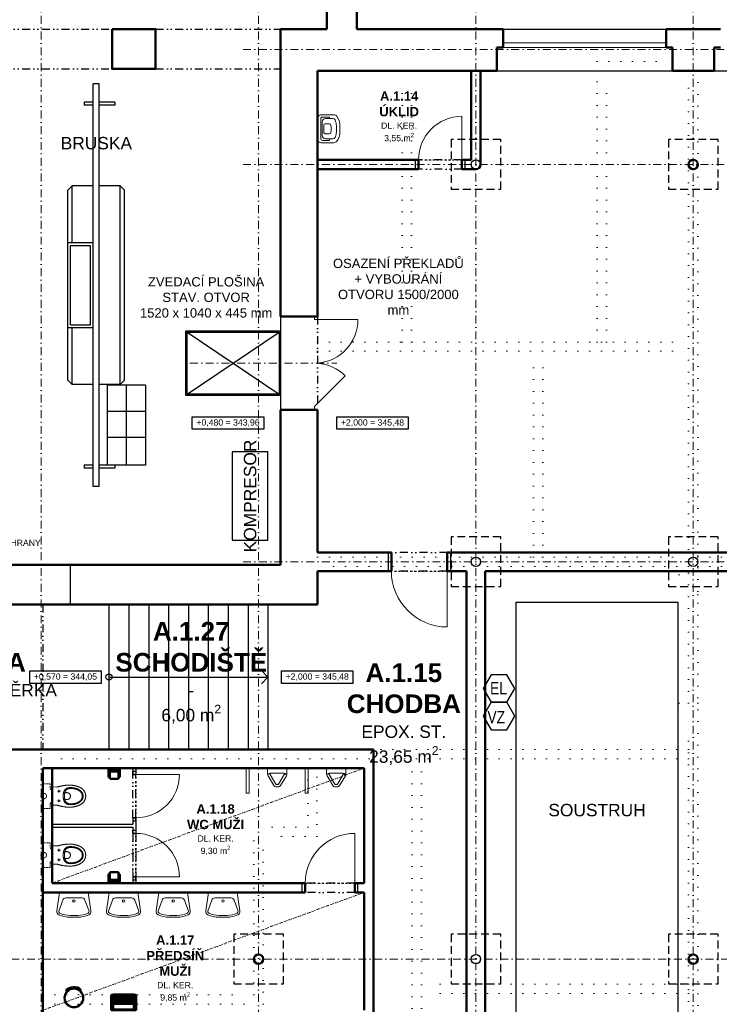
# Model space of a CAD drawing. Header units: millimetres. Extents: x 887082 to 1346431, y -219716 to -98064.
# Tile 10 of 37: x 918467 to 929734, y -138954 to -123094. Entities that reach past the tile are written whole.
import ezdxf
from ezdxf.enums import TextEntityAlignment as Align

# ---------------------------------------------------------------- set-up
doc = ezdxf.new("R2010")
doc.units = ezdxf.units.MM
doc.header["$LTSCALE"] = 10
for name, pattern in [('DASHDOT', [25.4, 12.7, -6.35, 0, -6.35]), ('DASHED', [19.05, 12.7, -6.35]), ('DIVIDE', [31.75, 12.7, -6.35, 0, -6.35, 0, -6.35]), ('DIVIDE2', [15.875, 6.35, -3.175, 0, -3.175, 0, -3.175]), ('DOT', [6.35, 0, -6.35])]:
    doc.linetypes.add(name, pattern=pattern)
for name, color, linetype in [('1-CARPENTERIA', 2, 'Continuous'), ('CKSCHODY_PODROVINOU', 7, 'Continuous'), ('CKSCHODY_VYSTUP', 1, 'Continuous'), ('CKSTENY_NADROVINOU', 7, 'DIVIDE'), ('CKSTENY_PODROVINOU', 7, 'Continuous'), ('CKSTENY_SKRYTE', 7, 'DASHED'), ('TP_SSGC_stroje', 84, 'Continuous')]:
    doc.layers.add(name, color=color, linetype=linetype)
for name, color, linetype, lineweight in [('CKBB0_12', 84, 'Continuous', 9), ('CKDVERE_', 7, 'Continuous', 15), ('CKDVERE_NADROVINOU', 1, 'DIVIDE', 18), ('CKDVERE_ZARUBNE_LISOVANE', 7, 'Continuous', 25), ('CKOKNA', 1, 'Continuous', 9), ('CKSTENY_OSY', 1, 'DASHDOT', 15), ('CKSTENY_REZ', 6, 'Continuous', 50), ('CKTEXTY_MALE', 3, 'Continuous', 25), ('CKTEXTY_STREDNI', 6, 'Continuous', 50), ('pripojka ELEKTRO', 1, 'Continuous', 25), ('pripojka STL. VZDUCH', 30, 'Continuous', 25), ('Standard', 7, 'Continuous', 25), ('TP_bourané_kce', 7, 'DOT', 15), ('TP_podhledy', 1, 'DIVIDE2', 15)]:
    doc.layers.add(name, color=color, linetype=linetype, lineweight=lineweight)
doc.layers.add('CKDVERE_DORAZ', color=7, linetype='DOT', lineweight=25, plot=False)
doc.layers.add('TP_skryté_1', color=21, linetype='Continuous', lineweight=50, plot=False)
doc.layers.add('I-WALL', color=7, linetype='Continuous', lineweight=18, true_color=0x7f7f7f)
doc.styles.get("Standard").update_dxf_attribs({"font": 'SIMPLEX.SHX', "width": 0.8})
doc.styles.add('TOP_ARIAL_CE', font='arial.ttf', dxfattribs={"height": 100})

# ---------------------------------------------------------------- blocks, each defined once
blk = doc.blocks.new('SANITEC - Závěsné klozety')
at = {"color": 0, "linetype": 'ByBlock', "lineweight": -2}
for points in [[(-142, 0), (-146, 0), (-148, -2), (-148, -5), (-147, -77), (-147, -79), (-147, -80), (-148, -82), (-148, -84), (-148, -87), (-149, -89), (-149, -92), (-150, -94), (-151, -97), (-151, -100), (-152, -103), (-153, -107), (-154, -110), (-155, -114), (-156, -118), (-157, -122), (-158, -126), (-159, -130), (-160, -134), (-161, -139), (-162, -144), (-163, -148), (-164, -153), (-165, -158), (-166, -164), (-167, -169), (-168, -174), (-169, -180), (-170, -186), (-171, -192), (-172, -198), (-173, -204), (-173, -210), (-174, -216), (-175, -223), (-175, -229), (-176, -236), (-176, -243), (-177, -249), (-177, -256), (-177, -264), (-177, -271), (-178, -278), (-177, -282), (-177, -286), (-177, -290), (-177, -295), (-177, -299), (-177, -303), (-177, -307), (-176, -311), (-176, -316), (-176, -320), (-175, -324), (-175, -329), (-174, -333), (-174, -337), (-173, -341), (-172, -346), (-172, -350), (-171, -354), (-170, -359), (-169, -363), (-168, -367), (-168, -372), (-167, -376), (-166, -380), (-165, -384), (-163, -388), (-162, -393), (-161, -397), (-160, -401), (-158, -405), (-157, -409), (-156, -413), (-154, -417), (-153, -421), (-151, -425), (-149, -429), (-148, -433), (-146, -437), (-144, -441), (-142, -445), (-141, -448), (-139, -452), (-137, -456), (-134, -459), (-132, -463), (-130, -466), (-128, -470), (-126, -473), (-123, -476), (-121, -479), (-118, -483), (-116, -486), (-113, -489), (-111, -492), (-108, -495), (-105, -498), (-102, -500), (-99, -503), (-96, -506), (-93, -508), (-90, -511), (-87, -513), (-84, -515), (-80, -517), (-77, -519), (-74, -521), (-70, -523), (-67, -525), (-63, -527), (-59, -529), (-55, -530), (-52, -532), (-48, -533), (-44, -534), (-40, -535), (-36, -536), (-31, -537), (-27, -538), (-23, -538), (-18, -539), (-14, -539), (-9, -540), (-5, -540), (0, -540), (5, -540), (9, -540), (14, -539), (18, -539), (23, -538), (27, -538), (31, -537), (36, -536), (40, -535), (44, -534), (48, -533), (52, -532), (55, -530), (59, -529), (63, -527), (67, -525), (70, -523), (74, -521), (77, -519), (80, -517), (84, -515), (87, -513), (90, -511), (93, -508), (96, -506), (99, -503), (102, -500), (105, -498), (108, -495), (111, -492), (113, -489), (116, -486), (118, -483), (121, -479), (123, -476), (126, -473), (128, -470), (130, -466), (132, -463), (134, -459), (137, -456), (139, -452), (141, -448), (142, -445), (144, -441), (146, -437), (148, -433), (149, -429), (151, -425), (153, -421), (154, -417), (156, -413), (157, -409), (158, -405), (160, -401), (161, -397), (162, -393), (163, -388), (165, -384), (166, -380), (167, -376), (168, -372), (168, -367), (169, -363), (170, -359), (171, -354), (172, -350), (172, -346), (173, -341), (174, -337), (174, -333), (175, -329), (175, -324), (176, -320), (176, -316), (176, -311), (177, -307), (177, -303), (177, -299), (177, -295), (177, -290), (177, -286), (177, -282), (178, -278), (178, -278), (177, -271), (177, -264), (177, -256), (177, -249), (176, -243), (176, -236), (175, -229), (175, -223), (174, -216), (173, -210), (173, -204), (172, -198), (171, -192), (170, -186), (169, -180), (168, -174), (167, -169), (166, -164), (165, -158), (164, -153), (163, -148), (162, -144), (161, -139), (160, -134), (159, -130), (158, -126), (157, -122), (156, -118), (155, -114), (154, -110), (153, -107), (152, -103), (151, -100), (151, -97), (150, -94), (149, -92), (149, -89), (148, -87), (148, -84), (148, -82), (147, -80), (147, -79), (147, -77), (148, -5), (148, -2), (146, 0), (142, 0), (0, 0)], [(-70, -106), (-70, -106), (-70, -106), (-71, -106), (-71, -106), (-71, -106), (-71, -105), (-71, -105), (-71, -105), (-71, -105), (-71, -105), (-71, -105), (-71, -105), (-71, -105), (-71, -104), (-72, -104), (-72, -104), (-72, -104), (-72, -104), (-72, -104), (-72, -104), (-72, -104), (-72, -104), (-72, -103), (-73, -103), (-73, -103), (-73, -103), (-73, -103), (-73, -103), (-73, -103), (-73, -103), (-73, -103), (-74, -103), (-74, -103), (-74, -103), (-74, -103), (-74, -102), (-74, -102), (-74, -102), (-75, -102), (-75, -102), (-75, -102), (-75, -102), (-75, -102), (-75, -102), (-75, -102), (-76, -102), (-76, -102), (-76, -102), (-76, -102), (-76, -102), (-76, -102), (-77, -102), (-77, -102), (-77, -102), (-77, -102), (-77, -102), (-77, -102), (-78, -102), (-78, -102), (-78, -102), (-78, -102), (-78, -102), (-78, -102), (-78, -102), (-79, -102), (-79, -102), (-79, -102), (-79, -102), (-79, -102), (-79, -102), (-79, -102), (-80, -102), (-80, -102), (-80, -102), (-80, -102), (-80, -102), (-80, -102), (-81, -102), (-81, -102), (-81, -102), (-81, -103), (-81, -103), (-81, -103), (-81, -103), (-81, -103), (-82, -103), (-82, -103), (-82, -103), (-82, -103), (-82, -103), (-82, -103), (-82, -103), (-83, -103), (-83, -104), (-83, -104), (-83, -104), (-83, -104), (-83, -104), (-83, -104), (-83, -104), (-83, -104), (-84, -104), (-84, -105), (-84, -105), (-84, -105), (-84, -105), (-84, -105), (-84, -105), (-84, -105), (-84, -105), (-84, -106), (-84, -106), (-85, -106), (-85, -106), (-85, -106), (-85, -106), (-85, -106), (-85, -107), (-85, -107), (-85, -107), (-85, -107), (-85, -107), (-85, -107), (-85, -107), (-85, -108), (-85, -108), (-85, -108), (-85, -108), (-85, -108), (-85, -108), (-85, -108), (-85, -109), (-85, -109), (-85, -109), (-86, -109), (-86, -109), (-86, -109), (-86, -110), (-86, -110), (-86, -110), (-86, -110), (-86, -110), (-86, -110), (-85, -110), (-85, -111), (-85, -111), (-85, -111), (-85, -111), (-85, -111), (-85, -111), (-85, -112), (-85, -112), (-85, -112), (-85, -112), (-85, -112), (-85, -112), (-85, -112), (-85, -113), (-85, -113), (-85, -113), (-85, -113), (-85, -113), (-85, -113), (-85, -113), (-85, -114), (-84, -114), (-84, -114), (-84, -114), (-84, -114), (-84, -114), (-84, -114), (-84, -114), (-84, -115), (-84, -115), (-84, -115), (-84, -115), (-83, -115), (-83, -115), (-83, -115), (-83, -115), (-83, -116), (-83, -116), (-83, -116), (-83, -116), (-83, -116), (-82, -116), (-82, -116), (-82, -116), (-82, -116), (-82, -116), (-82, -116), (-82, -117), (-82, -117), (-81, -117), (-81, -117), (-81, -117), (-81, -117), (-81, -117), (-81, -117), (-81, -117), (-80, -117), (-80, -117), (-80, -117), (-80, -117), (-80, -117), (-80, -117), (-80, -117), (-79, -117), (-79, -118), (-79, -118), (-79, -118), (-79, -118), (-79, -118), (-78, -118), (-78, -118), (-78, -118), (-78, -118), (-78, -118), (-78, -118), (-78, -118), (-77, -118), (-77, -118), (-77, -118), (-77, -118), (-77, -118), (-77, -118), (-76, -118), (-76, -118), (-76, -118), (-76, -118), (-76, -118), (-76, -117), (-76, -117), (-75, -117), (-75, -117), (-75, -117), (-75, -117), (-75, -117), (-75, -117), (-74, -117), (-74, -117), (-74, -117), (-74, -117), (-74, -117), (-74, -117), (-74, -117), (-74, -117), (-73, -117), (-73, -116), (-73, -116), (-73, -116), (-73, -116), (-73, -116), (-73, -116), (-72, -116), (-72, -116), (-72, -116), (-72, -116), (-72, -116), (-72, -115), (-72, -115), (-72, -115), (-72, -115), (-71, -115), (-71, -115), (-71, -115), (-71, -115), (-71, -114), (-71, -114), (-71, -114), (-71, -114), (-71, -114), (-71, -114), (-71, -114), (-71, -114), (-70, -113), (-70, -113), (-70, -113), (-70, -113), (-70, -113), (-70, -113), (-70, -113), (-70, -112), (-70, -112), (-70, -112), (-70, -112), (-70, -112), (-70, -112), (-70, -112), (-70, -111), (-70, -111), (-70, -111), (-70, -111), (-70, -111), (-70, -111), (-70, -111), (-70, -110), (-70, -110), (-70, -110), (-70, -110), (-70, -110), (-70, -110), (-70, -110), (-70, -109), (-70, -109), (-70, -109), (-70, -109), (-70, -109), (-70, -109), (-70, -108), (-70, -108), (-70, -108), (-70, -108), (-70, -108), (-70, -108), (-70, -108), (-70, -107), (-70, -107), (-70, -107), (-70, -107), (-70, -107), (-70, -107), (-70, -107), (-70, -106)], [(76, -118), (76, -118), (76, -118), (76, -118), (76, -118), (77, -118), (77, -118), (77, -118), (77, -118), (77, -118), (77, -118), (77, -118), (78, -118), (78, -118), (78, -118), (78, -118), (78, -118), (78, -118), (79, -118), (79, -118), (79, -118), (79, -118), (79, -118), (79, -117), (79, -117), (80, -117), (80, -117), (80, -117), (80, -117), (80, -117), (80, -117), (81, -117), (81, -117), (81, -117), (81, -117), (81, -117), (81, -117), (81, -117), (81, -117), (82, -117), (82, -116), (82, -116), (82, -116), (82, -116), (82, -116), (82, -116), (83, -116), (83, -116), (83, -116), (83, -116), (83, -116), (83, -115), (83, -115), (83, -115), (83, -115), (84, -115), (84, -115), (84, -115), (84, -115), (84, -114), (84, -114), (84, -114), (84, -114), (84, -114), (84, -114), (84, -114), (84, -114), (85, -113), (85, -113), (85, -113), (85, -113), (85, -113), (85, -113), (85, -113), (85, -112), (85, -112), (85, -112), (85, -112), (85, -112), (85, -112), (85, -112), (85, -111), (85, -111), (85, -111), (85, -111), (85, -111), (85, -111), (85, -111), (85, -110), (85, -110), (85, -110), (85, -110), (85, -110), (85, -110), (85, -110), (85, -109), (85, -109), (85, -109), (85, -109), (85, -109), (85, -109), (85, -108), (85, -108), (85, -108), (85, -108), (85, -108), (85, -108), (85, -108), (85, -107), (85, -107), (85, -107), (85, -107), (85, -107), (85, -107), (85, -107), (85, -106), (85, -106), (85, -106), (85, -106), (84, -106), (84, -106), (84, -106), (84, -105), (84, -105), (84, -105), (84, -105), (84, -105), (84, -105), (84, -105), (84, -105), (84, -104), (83, -104), (83, -104), (83, -104), (83, -104), (83, -104), (83, -104), (83, -104), (83, -104), (83, -103), (82, -103), (82, -103), (82, -103), (82, -103), (82, -103), (82, -103), (82, -103), (82, -103), (81, -103), (81, -103), (81, -103), (81, -103), (81, -102), (81, -102), (81, -102), (80, -102), (80, -102), (80, -102), (80, -102), (80, -102), (80, -102), (80, -102), (79, -102), (79, -102), (79, -102), (79, -102), (79, -102), (79, -102), (78, -102), (78, -102), (78, -102), (78, -102), (78, -102), (78, -102), (78, -102), (77, -102), (77, -102), (77, -102), (77, -102), (77, -102), (77, -102), (76, -102), (76, -102), (76, -102), (76, -102), (76, -102), (76, -102), (76, -102), (75, -102), (75, -102), (75, -102), (75, -102), (75, -102), (75, -102), (74, -102), (74, -102), (74, -102), (74, -103), (74, -103), (74, -103), (74, -103), (74, -103), (73, -103), (73, -103), (73, -103), (73, -103), (73, -103), (73, -103), (73, -103), (72, -103), (72, -104), (72, -104), (72, -104), (72, -104), (72, -104), (72, -104), (72, -104), (72, -104), (71, -104), (71, -105), (71, -105), (71, -105), (71, -105), (71, -105), (71, -105), (71, -105), (71, -105), (71, -106), (71, -106), (70, -106), (70, -106), (70, -106), (70, -106), (70, -106), (70, -107), (70, -107), (70, -107), (70, -107), (70, -107), (70, -107), (70, -107), (70, -108), (70, -108), (70, -108), (70, -108), (70, -108), (70, -108), (70, -108), (70, -109), (70, -109), (70, -109), (70, -109), (70, -109), (70, -109), (70, -110), (70, -110), (70, -110), (70, -110), (70, -110), (70, -110), (70, -110), (70, -111), (70, -111), (70, -111), (70, -111), (70, -111), (70, -111), (70, -112), (70, -112), (70, -112), (70, -112), (70, -112), (70, -112), (70, -112), (70, -113), (70, -113), (70, -113), (70, -113), (70, -113), (70, -113), (70, -113), (70, -114), (71, -114), (71, -114), (71, -114), (71, -114), (71, -114), (71, -114), (71, -114), (71, -115), (71, -115), (71, -115), (71, -115), (72, -115), (72, -115), (72, -115), (72, -115), (72, -116), (72, -116), (72, -116), (72, -116), (72, -116), (73, -116), (73, -116), (73, -116), (73, -116), (73, -116), (73, -116), (73, -117), (73, -117), (74, -117), (74, -117), (74, -117), (74, -117), (74, -117), (74, -117), (74, -117), (75, -117), (75, -117), (75, -117), (75, -117), (75, -117), (75, -117), (75, -117), (76, -117)], [(-95, -447), (-92, -450), (-90, -454), (-87, -457), (-84, -460), (-82, -463), (-79, -466), (-76, -469), (-73, -471), (-70, -474), (-66, -476), (-63, -479), (-60, -481), (-56, -483), (-53, -485), (-49, -487), (-46, -489), (-42, -490), (-38, -492), (-34, -493), (-30, -494), (-26, -495), (-22, -496), (-18, -497), (-13, -497), (-9, -498), (-5, -498), (0, -498), (5, -498), (9, -498), (13, -497), (18, -497), (22, -496), (26, -495), (30, -494), (34, -493), (38, -492), (42, -490), (46, -489), (49, -487), (53, -485), (56, -483), (60, -481), (63, -479), (66, -476), (70, -474), (73, -471), (76, -469), (79, -466), (82, -463), (84, -460), (87, -457), (90, -454), (92, -450), (95, -447), (97, -443), (100, -440), (102, -436), (104, -433), (106, -429), (108, -425), (110, -421), (112, -417), (114, -413), (116, -409), (118, -405), (119, -401), (121, -397), (122, -392), (124, -388), (125, -384), (126, -380), (127, -375), (129, -371), (130, -366), (131, -362), (132, -357), (132, -353), (133, -348), (134, -344), (135, -339), (135, -335), (136, -330), (136, -326), (136, -321), (136, -321), (137, -318), (137, -314), (137, -310), (137, -306), (137, -302), (138, -298), (138, -295), (137, -291), (137, -287), (137, -283), (137, -280), (137, -276), (136, -272), (136, -269), (135, -265), (134, -262), (134, -258), (133, -255), (132, -252), (131, -248), (130, -245), (129, -242), (127, -239), (126, -236), (124, -232), (123, -229), (121, -227), (119, -224), (117, -221), (115, -218), (113, -216), (110, -213), (108, -210), (105, -208), (103, -206), (100, -203), (97, -201), (93, -199), (90, -197), (86, -195), (83, -193), (79, -192), (75, -190), (71, -189), (66, -187), (62, -186), (57, -185), (52, -183), (47, -182), (42, -182), (37, -181), (31, -180), (25, -180), (19, -179), (13, -179), (7, -179), (0, -179), (0, -179), (-7, -179), (-13, -179), (-19, -179), (-25, -180), (-31, -180), (-37, -181), (-42, -182), (-47, -182), (-52, -183), (-57, -185), (-62, -186), (-66, -187), (-71, -189), (-75, -190), (-79, -192), (-83, -193), (-86, -195), (-90, -197), (-93, -199), (-97, -201), (-100, -203), (-103, -206), (-105, -208), (-108, -210), (-110, -213), (-113, -216), (-115, -218), (-117, -221), (-119, -224), (-121, -227), (-123, -229), (-124, -232), (-126, -236), (-127, -239), (-129, -242), (-130, -245), (-131, -248), (-132, -252), (-133, -255), (-134, -258), (-134, -262), (-135, -265), (-136, -269), (-136, -272), (-137, -276), (-137, -280), (-137, -283), (-137, -287), (-137, -291), (-138, -295), (-138, -298), (-137, -302), (-137, -306), (-137, -310), (-137, -314), (-137, -318), (-136, -321), (-136, -321), (-136, -326), (-136, -330), (-135, -335), (-135, -339), (-134, -344), (-133, -348), (-132, -353), (-132, -357), (-131, -362), (-130, -366), (-129, -371), (-127, -375), (-126, -380), (-125, -384), (-124, -388), (-122, -392), (-121, -397), (-119, -401), (-118, -405), (-116, -409), (-114, -413), (-112, -417), (-110, -421), (-108, -425), (-106, -429), (-104, -433), (-102, -436), (-100, -440), (-97, -443)], [(-94, -222), (-91, -220), (-88, -218), (-85, -216), (-81, -214), (-78, -212), (-74, -210), (-70, -209), (-66, -207), (-62, -206), (-57, -204), (-52, -203), (-47, -202), (-42, -201), (-37, -200), (-31, -199), (-25, -199), (-19, -198), (-13, -198), (-7, -198), (0, -198), (7, -198), (13, -198), (19, -198), (25, -199), (31, -199), (37, -200), (42, -201), (47, -202), (52, -203), (57, -204), (62, -206), (66, -207), (70, -209), (74, -210), (78, -212), (81, -214), (85, -216), (88, -218), (91, -220), (94, -222), (97, -225), (100, -227), (102, -230), (104, -232), (106, -235), (108, -238), (110, -241), (112, -244), (114, -246), (115, -250), (117, -253), (118, -256), (119, -259), (120, -262), (121, -266), (122, -269), (122, -272), (123, -276), (124, -279), (124, -283), (124, -287), (125, -290), (125, -294), (125, -298), (125, -301), (125, -305), (125, -309), (125, -313), (125, -317), (124, -320), (124, -324), (124, -329), (123, -333), (123, -337), (122, -342), (121, -346), (121, -351), (120, -355), (119, -360), (118, -364), (117, -368), (116, -373), (115, -377), (113, -381), (112, -386), (111, -390), (109, -394), (107, -398), (106, -403), (104, -407), (102, -411), (100, -415), (98, -419), (96, -423), (94, -426), (92, -430), (89, -434), (87, -437), (85, -441), (82, -444), (79, -447), (77, -450), (74, -454), (71, -456), (68, -459), (65, -462), (62, -465), (59, -467), (55, -470), (52, -472), (48, -474), (45, -476), (41, -478), (38, -479), (34, -481), (30, -482), (26, -483), (22, -484), (18, -485), (13, -486), (9, -486), (5, -486), (0, -486), (-5, -486), (-9, -486), (-13, -486), (-18, -485), (-22, -484), (-26, -483), (-30, -482), (-34, -481), (-38, -479), (-41, -478), (-45, -476), (-48, -474), (-52, -472), (-55, -470), (-59, -467), (-62, -465), (-65, -462), (-68, -459), (-71, -456), (-74, -454), (-77, -450), (-79, -447), (-82, -444), (-85, -441), (-87, -437), (-89, -434), (-92, -430), (-94, -426), (-96, -423), (-98, -419), (-100, -415), (-102, -411), (-104, -407), (-106, -403), (-107, -398), (-109, -394), (-111, -390), (-112, -386), (-113, -381), (-115, -377), (-116, -373), (-117, -368), (-118, -364), (-119, -360), (-120, -355), (-121, -351), (-121, -346), (-122, -342), (-123, -337), (-123, -333), (-124, -329), (-124, -324), (-124, -320), (-125, -317), (-125, -313), (-125, -309), (-125, -305), (-125, -301), (-125, -298), (-125, -294), (-125, -290), (-124, -287), (-124, -283), (-124, -279), (-123, -276), (-122, -272), (-122, -269), (-121, -266), (-120, -262), (-119, -259), (-118, -256), (-117, -253), (-115, -250), (-114, -246), (-112, -244), (-110, -241), (-108, -238), (-106, -235), (-104, -232), (-102, -230), (-100, -227), (-97, -225)], [(0, -197), (-7, -198), (-13, -198), (-19, -198), (-25, -199), (-31, -200), (-36, -201), (-40, -202), (-44, -203), (-48, -205), (-51, -206), (-53, -209), (-55, -211), (-56, -214), (-56, -217), (-56, -222), (-56, -228), (-56, -233), (-56, -238), (-55, -242), (-55, -247), (-54, -251), (-52, -256), (-51, -260), (-49, -264), (-48, -267), (-46, -271), (-43, -274), (-41, -277), (-38, -280), (-36, -282), (-33, -284), (-29, -286), (-26, -288), (-22, -290), (-18, -291), (-14, -292), (-10, -293), (-5, -293), (0, -293), (5, -293), (10, -293), (14, -292), (18, -291), (22, -290), (26, -288), (29, -286), (33, -284), (36, -282), (38, -279), (41, -276), (43, -273), (46, -270), (48, -266), (49, -263), (51, -259), (52, -255), (54, -251), (55, -246), (55, -242), (56, -237), (56, -232), (56, -227), (56, -222), (56, -217), (56, -214), (55, -211), (53, -209), (51, -206), (48, -205), (44, -203), (40, -202), (36, -201), (31, -200), (25, -199), (19, -198), (13, -198), (7, -198)]]:
    blk.add_lwpolyline(points, close=True, dxfattribs=at)
for points in [[(-99, -110), (-56, -110)], [(-78, -132), (-78, -88)], [(-70, -110), (-70, -110)], [(56, -110), (99, -110)], [(78, -132), (78, -88)], [(85, -110), (85, -110)], [(-178, -278), (-178, -278)], [(0, -498), (0, -498)], [(0, -540), (0, -540)]]:
    blk.add_lwpolyline(points, dxfattribs=at)
blk = doc.blocks.new('Umyvadla')
at = {"color": 0, "linetype": 'ByBlock', "lineweight": -2}
for points in [[(337, -400), (213, -400, -0.109772), (33, -360, -0.336902), (1, -299), (43, 0), (507, 0), (549, -299, -0.336902), (517, -360, -0.109772), (337, -400)], [(337, -370, 0.109772), (504, -333, 0.340178), (520, -303), (454, -123, 0.315159), (407, -90), (143, -90, 0.315159), (96, -123), (30, -303, 0.340178), (46, -333, 0.109772), (213, -370), (337, -370)]]:
    blk.add_lwpolyline(points, format="xyb", close=True, dxfattribs=at)
blk.add_circle((275, -140), 20, dxfattribs=at)
blk = doc.blocks.new('Pisoáry')
at = {"color": 0, "linetype": 'ByBlock', "lineweight": -2}
blk.add_lwpolyline([(211, 0), (-101, 0), (-101, -98, 0.131062), (-94, -124), (0, -276, 0.260841), (43, -300), (55, -300), (67, -300, 0.260841), (110, -276), (203, -124, 0.131062), (211, -98)], format="xyb", close=True, dxfattribs=at)
for points in [[(-80, -104, -0.464362), (-75, -85, -0.102113), (-42, -78), (55, -78), (151, -78, -0.102113), (184, -85, -0.464362), (190, -104)], [(-61, -81), (-61, -98, 0.138418), (-59, -103), (34, -255, 0.260841), (43, -260), (55, -260), (67, -260, 0.260841), (75, -255), (169, -103, 0.138418), (170, -98), (170, -81)]]:
    blk.add_lwpolyline(points, format="xyb", dxfattribs=at)
blk = doc.blocks.new('toaletní papír')
at = {"color": 0, "linetype": 'ByBlock', "lineweight": -2}
for p, q in [((183, 0), (-183, 0)), ((-183, 0), (-183, -289)), ((-152, -30), (-183, 0)), ((183, 0), (152, -30)), ((183, -289), (183, 0)), ((-183, -289), (-152, -289)), ((-152, -30), (152, -30)), ((-152, -289), (-152, -30)), ((-138, -347), (-138, -106)), ((-136, -108), (138, -108)), ((138, -108), (138, -347)), ((152, -30), (152, -289)), ((152, -289), (183, -289)), ((138, -347), (-138, -347))]:
    blk.add_line(p, q, dxfattribs=at)
blk = doc.blocks.new('ručník')
at = {"color": 0, "linetype": 'ByBlock', "lineweight": -2}
for p, q in [((202, 0), (-202, 0)), ((-202, 0), (-202, -226)), ((202, -226), (202, 0)), ((-167, -12), (167, -12)), ((-167, -24), (-167, -12)), ((-167, -48), (-167, -24)), ((-167, -71), (-167, -48)), ((-167, -107), (-167, -71)), ((-167, -131), (-167, -107)), ((-167, -107), (11, -107)), ((-167, -167), (-167, -131)), ((-32, -131), (-167, -131)), ((167, -131), (-32, -131)), ((11, -107), (167, -107)), ((167, -12), (167, -20)), ((167, -20), (167, -24)), ((167, -24), (167, -48)), ((167, -48), (167, -71)), ((167, -71), (167, -107)), ((167, -107), (167, -131)), ((167, -131), (167, -167)), ((-202, -202), (-160, -202)), ((-202, -250), (-202, -226)), ((-202, -226), (202, -226)), ((-167, -250), (-202, -250)), ((-167, -190), (-167, -167)), ((-167, -167), (-96, -167)), ((-167, -206), (-167, -190)), ((-167, -214), (-167, -206)), ((-167, -226), (-167, -214)), ((167, -238), (-167, -238)), ((-167, -238), (-167, -254)), ((87, -250), (-167, -250)), ((-167, -254), (167, -254)), ((-160, -202), (202, -202)), ((-96, -167), (167, -167)), ((167, -250), (87, -250)), ((167, -167), (167, -190)), ((167, -190), (167, -214)), ((167, -214), (167, -226)), ((167, -254), (167, -238)), ((202, -250), (167, -250)), ((202, -226), (202, -250))]:
    blk.add_line(p, q, dxfattribs=at)
blk = doc.blocks.new('*U64')
at = {"color": 0, "linetype": 'ByBlock', "lineweight": -2}
for points in [[(0, -60), (0, -261, 0.234328), (24, -309, 0.16397), (175, -360), (275, -360, 0.16397), (426, -309, 0.234328), (450, -261), (450, -60, 0.414214), (390, 0), (60, 0, 0.414214)], [(275, -302), (175, -302, -0.118112), (84, -281, -0.282291), (62, -245), (62, -125, -0.414214), (112, -75), (337, -75, -0.414214), (387, -125), (387, -245, -0.282291), (366, -281, -0.118112)], [(285, -214, 0.367201), (305, -189), (305, -124, 0.414214), (280, -99), (170, -99, 0.414214), (145, -124), (145, -189, 0.367201), (165, -214, 0.081747)]]:
    blk.add_lwpolyline(points, format="xyb", close=True, dxfattribs=at)
blk.add_lwpolyline([(62, -192), (38, -192), (38, -80, -0.414214), (68, -50), (382, -50, -0.414214), (412, -80), (412, -192), (387, -192)], format="xyb", dxfattribs=at)

msp = doc.modelspace()

# ---------------------------------------------------------------- linework, layer by layer
at = {"layer": '1-CARPENTERIA', "color": 252}
for p, q in [((919653, -130613), (919653, -124128)), ((919745, -124128), (919653, -124128)), ((919745, -130613), (919745, -124128)), ((919504, -124425), (919504, -124470)), ((919653, -124425), (919504, -124425)), ((919653, -124470), (919504, -124470)), ((920002, -124425), (919745, -124425)), ((920002, -124470), (919745, -124470)), ((920002, -124425), (920002, -124470)), ((919311, -125772), (919242, -125840)), ((919242, -128900), (919242, -125840)), ((919311, -126685), (919311, -125772)), ((919653, -125772), (919311, -125772)), ((920087, -125772), (919745, -125772)), ((920087, -128969), (920087, -125772)), ((920087, -125772), (920156, -125840)), ((920156, -128900), (920156, -125840)), ((919242, -126685), (919653, -126685)), ((919288, -128010), (919288, -126731)), ((919288, -126731), (919608, -126731)), ((919608, -128010), (919608, -126731)), ((919242, -128055), (919653, -128055)), ((919288, -128010), (919608, -128010)), ((919311, -128969), (919311, -128055)), ((919311, -128969), (919242, -128900)), ((920156, -128900), (920087, -128969)), ((919653, -128969), (919311, -128969)), ((920087, -128969), (919745, -128969)), ((919876, -128981), (919876, -130272)), ((920492, -128981), (919876, -128981)), ((920184, -128981), (920184, -130272)), ((920492, -128981), (920492, -130272)), ((920492, -129404), (919876, -129404)), ((920492, -129826), (919876, -129826)), ((919504, -130270), (919504, -130316)), ((919653, -130270), (919504, -130270)), ((919653, -130316), (919504, -130316)), ((920002, -130270), (919745, -130270)), ((920002, -130316), (919745, -130316)), ((920492, -130272), (919876, -130272)), ((920002, -130270), (920002, -130316)), ((919745, -130613), (919653, -130613))]:
    msp.add_line(p, q, dxfattribs=at)
at = {"layer": 'CKBB0_12', "color": 252}
for points in [[(922115, -135151), (922115, -135551), (922165, -135551), (922165, -135151)], [(923115, -135151), (923115, -135551), (923065, -135551), (923065, -135151)]]:
    msp.add_lwpolyline(points, close=True, dxfattribs=at)
at = {"layer": 'CKBB0_12', "color": 252, "linetype": 'DASHED', "lineweight": 15, "ltscale": 0.2}
for points in [[(918990, -135601), (918990, -135709), (918965, -135709), (918965, -135721), (918958, -135721), (918958, -135801), (918860, -135801, -0.414214), (918845, -135786), (918845, -135645, -0.797724), (918845, -135558, -0.48148), (918900, -135601, -0.48148), (918845, -135645, -0.797724), (918845, -135558), (918845, -135416, -0.414214), (918860, -135401), (918958, -135401), (918958, -135483), (918965, -135483), (918965, -135493), (918990, -135493), (918990, -135601)], [(918990, -136551), (918990, -136659), (918965, -136659), (918965, -136671), (918958, -136671), (918958, -136751), (918860, -136751, -0.414214), (918845, -136736), (918845, -136595, -0.797724), (918845, -136508, -0.48148), (918900, -136551, -0.48148), (918845, -136595, -0.797724), (918845, -136508), (918845, -136366, -0.414214), (918860, -136351), (918958, -136351), (918958, -136433), (918965, -136433), (918965, -136443), (918990, -136443), (918990, -136551)]]:
    msp.add_lwpolyline(points, format="xyb", close=True, dxfattribs=at)
at = {"layer": 'CKDVERE_', "color": 252}
for p, q in [((925590, -125351), (925590, -124651)), ((923215, -127876), (923215, -127926)), ((923215, -127926), (923915, -127926)), ((923215, -129326), (923710, -128832)), ((923215, -129376), (923215, -129326)), ((925353, -131976), (925353, -132876)), ((920340, -135251), (921040, -135251)), ((923865, -137001), (923865, -136201)), ((920340, -136901), (921040, -136901))]:
    msp.add_line(p, q, dxfattribs=at)
for centre, radius, start, end in [((925590, -125351), 700, 90, 180), ((923215, -127926), 700, 274.096, 0), ((923215, -129326), 700, 45, 85.904), ((925353, -131976), 900, 180, 270), ((920340, -135251), 700, 270, 0), ((920340, -136901), 700, 0, 90), ((923865, -137001), 800, 90, 180)]:
    msp.add_arc(centre, radius, start, end, dxfattribs=at)
at = {"layer": 'CKDVERE_DORAZ', "color": 252}
for p, q in [((925640, -125351), (924840, -125351)), ((925403, -131976), (924403, -131976)), ((920340, -136001), (920340, -135201)), ((920340, -136951), (920340, -136151)), ((923915, -137001), (923015, -137001))]:
    msp.add_line(p, q, dxfattribs=at)
at = {"layer": 'CKDVERE_NADROVINOU', "color": 252}
for p, q in [((925590, -125351), (924890, -125351)), ((925590, -125501), (924890, -125501)), ((925353, -131676), (924453, -131676)), ((925353, -131976), (924453, -131976)), ((920290, -135951), (920290, -135251)), ((920340, -135951), (920340, -135251)), ((920290, -136901), (920290, -136201)), ((920340, -136901), (920340, -136201)), ((923865, -137001), (923065, -137001)), ((923865, -137151), (923065, -137151))]:
    msp.add_line(p, q, dxfattribs=at)
at = {"layer": 'CKDVERE_ZARUBNE_LISOVANE', "color": 252}
for p, q in [((924840, -125351), (924890, -125351)), ((924840, -125501), (924840, -125351)), ((924890, -125351), (924890, -125501)), ((925640, -125351), (925590, -125351)), ((925590, -125351), (925590, -125501)), ((925640, -125501), (925640, -125351)), ((924890, -125501), (924840, -125501)), ((925590, -125501), (925640, -125501)), ((924453, -131676), (924403, -131676)), ((924403, -131676), (924403, -131976)), ((924453, -131976), (924453, -131676)), ((925353, -131976), (925353, -131676)), ((925353, -131676), (925403, -131676)), ((925403, -131676), (925403, -131976)), ((924403, -131976), (924453, -131976)), ((925403, -131976), (925353, -131976)), ((920290, -135251), (920290, -135201)), ((920290, -135201), (920340, -135201)), ((920340, -135251), (920290, -135251)), ((920340, -135201), (920340, -135251)), ((920340, -135951), (920290, -135951)), ((920290, -135951), (920290, -136001)), ((920290, -136001), (920340, -136001)), ((920340, -136001), (920340, -135951)), ((920290, -136201), (920290, -136151)), ((920290, -136151), (920340, -136151)), ((920340, -136201), (920290, -136201)), ((920340, -136151), (920340, -136201)), ((920340, -136901), (920290, -136901)), ((920290, -136901), (920290, -136951)), ((920290, -136951), (920340, -136951)), ((920340, -136951), (920340, -136901)), ((923015, -137001), (923065, -137001)), ((923015, -137151), (923015, -137001)), ((923065, -137001), (923065, -137151)), ((923915, -137001), (923865, -137001)), ((923865, -137001), (923865, -137151)), ((923915, -137151), (923915, -137001)), ((923065, -137151), (923015, -137151)), ((923865, -137151), (923915, -137151))]:
    msp.add_line(p, q, dxfattribs=at)
at = {"layer": 'CKOKNA', "color": 252}
for p, q in [((926253, -123466), (928878, -123466)), ((926253, -123541), (928878, -123541))]:
    msp.add_line(p, q, dxfattribs=at)
at = {"layer": 'CKSCHODY_PODROVINOU', "color": 252}
for p, q in [((919905, -132516), (919905, -134851)), ((920225, -132516), (920225, -134851)), ((920545, -132516), (920545, -134851)), ((920865, -132516), (920865, -134851)), ((921185, -132516), (921185, -134851)), ((921505, -132516), (921505, -134851)), ((921825, -132516), (921825, -134851)), ((922145, -132516), (922145, -134851)), ((922465, -132516), (922465, -134851))]:
    msp.add_line(p, q, dxfattribs=at)
at = {"layer": 'CKSCHODY_VYSTUP', "color": 252}
msp.add_line((919905, -133684), (922465, -133684), dxfattribs=at)
msp.add_lwpolyline([(922359, -133578), (922465, -133684), (922359, -133790)], dxfattribs=at)
msp.add_circle((919905, -133684), 50, dxfattribs=at)
at = {"layer": 'CKSTENY_NADROVINOU', "color": 252}
for p, q in [((915965, -123246), (919955, -123246)), ((920655, -123246), (922665, -123246)), ((915965, -123886), (919955, -123886)), ((920655, -123886), (922665, -123886)), ((925590, -125351), (924890, -125351)), ((925590, -125501), (924890, -125501)), ((923265, -127876), (923265, -129376)), ((925353, -131676), (924453, -131676)), ((925353, -131976), (924453, -131976)), ((918840, -132516), (918840, -134851)), ((920290, -135951), (920290, -135251)), ((920340, -135951), (920340, -135251)), ((920290, -136201), (920290, -136901)), ((920340, -136201), (920340, -136901)), ((923865, -137001), (923065, -137001)), ((923865, -137151), (923065, -137151))]:
    msp.add_line(p, q, dxfattribs=at)
at = {"layer": 'CKSTENY_OSY', "color": 252, "lineweight": 5}
for p, q in [((918815, -178808), (918815, -111893)), ((922315, -178808), (922315, -111893)), ((925815, -178808), (925815, -111893)), ((929315, -178808), (929315, -111893)), ((922065, -123576), (1000470, -123576)), ((922065, -125426), (1000470, -125426)), ((922065, -131826), (1000470, -131826)), ((917569, -138226), (1000470, -138226))]:
    msp.add_line(p, q, dxfattribs=at)
at = {"layer": 'CKSTENY_OSY', "color": 252}
msp.add_line((921209, -128626), (923575, -128626), dxfattribs=at)
at = {"layer": 'CKSTENY_PODROVINOU', "color": 252}
for p, q in [((926253, -123246), (928878, -123246)), ((926153, -123916), (928978, -123916)), ((929653, -123916), (932478, -123916)), ((922665, -127876), (922665, -129376)), ((921165, -129126), (922645, -128126)), ((921165, -128126), (922645, -129126)), ((919285, -132516), (919285, -131876)), ((920290, -135151), (920290, -135251)), ((920290, -135251), (920340, -135251)), ((920340, -135151), (920340, -135251)), ((918990, -136051), (920290, -136051)), ((920290, -135951), (920290, -136051)), ((920290, -135951), (920340, -135951)), ((920340, -135951), (920340, -136201)), ((918990, -136101), (920290, -136101)), ((920290, -136101), (920290, -136201)), ((920290, -136201), (920340, -136201)), ((920290, -136901), (920340, -136901)), ((920290, -136901), (920290, -137001)), ((920340, -136901), (920340, -137001))]:
    msp.add_line(p, q, dxfattribs=at)
for points in [[(921145, -128106), (922665, -128106), (922665, -129146), (921145, -129146)], [(921165, -128126), (922645, -128126), (922645, -129126), (921165, -129126)]]:
    msp.add_lwpolyline(points, close=True, dxfattribs=at)
for centre in [(925815, -125426), (925815, -131826), (929315, -131826), (925815, -138226)]:
    msp.add_circle(centre, 75, dxfattribs=at)
at = {"layer": 'CKSTENY_REZ', "color": 252}
for p, q in [((923415, -122446), (923415, -123246)), ((923895, -122446), (923895, -123246)), ((922665, -123246), (922665, -127876)), ((922665, -123246), (923415, -123246)), ((923895, -123246), (926253, -123246)), ((926253, -123541), (926253, -123246)), ((928878, -123246), (929753, -123246)), ((928878, -123541), (928878, -123246)), ((926153, -123916), (926153, -123541)), ((926153, -123541), (926253, -123541)), ((928878, -123541), (928978, -123541)), ((928978, -123916), (928978, -123541)), ((929653, -123916), (929653, -123541)), ((929653, -123541), (929753, -123541)), ((923265, -123916), (926153, -123916)), ((923265, -127876), (923265, -123916)), ((925740, -123916), (925740, -125351)), ((925890, -125426), (925890, -123916)), ((928978, -123916), (929653, -123916)), ((923265, -125351), (924890, -125351)), ((924890, -125501), (924890, -125351)), ((925590, -125351), (925740, -125351)), ((925590, -125501), (925590, -125351)), ((923265, -125501), (924890, -125501)), ((925590, -125501), (925815, -125501)), ((922665, -127876), (923265, -127876)), ((922665, -129376), (923265, -129376)), ((922665, -129376), (922665, -131876)), ((923265, -131676), (923265, -129376)), ((923265, -131676), (924453, -131676)), ((924453, -131976), (924453, -131676)), ((925353, -131676), (940065, -131676)), ((925353, -131976), (925353, -131676)), ((922665, -131876), (918305, -131876)), ((923265, -132516), (923265, -131976)), ((923265, -131976), (924453, -131976)), ((925353, -131976), (925665, -131976)), ((925665, -144776), (925665, -131976)), ((925965, -131976), (925965, -144476)), ((925965, -131976), (940065, -131976)), ((923265, -132516), (918155, -132516)), ((918840, -134851), (918210, -134851)), ((918840, -134851), (924165, -134851)), ((924165, -139351), (924165, -134851)), ((918840, -139201), (918840, -135151)), ((918840, -135151), (924015, -135151)), ((918990, -135151), (918990, -137001)), ((924015, -137001), (924015, -135151)), ((923065, -137001), (918990, -137001)), ((923065, -137001), (923065, -137151)), ((924015, -137001), (923865, -137001)), ((923865, -137001), (923865, -137151)), ((923065, -137151), (918840, -137151)), ((924015, -137151), (923865, -137151)), ((924015, -139051), (924015, -137151))]:
    msp.add_line(p, q, dxfattribs=at)
msp.add_lwpolyline([(919955, -123246), (920655, -123246), (920655, -123886), (919955, -123886)], close=True, dxfattribs=at)
for centre in [(929315, -125426), (922315, -138226), (929315, -138226)]:
    msp.add_circle(centre, 75, dxfattribs=at)
msp.add_arc((925815, -125426), 75, 270, 360, dxfattribs=at)
at = {"layer": 'CKSTENY_SKRYTE', "color": 252}
for p, q in [((926215, -137826), (925415, -137826)), ((925415, -137826), (925415, -138626)), ((926215, -138626), (926215, -137826)), ((925415, -138626), (926215, -138626))]:
    msp.add_line(p, q, dxfattribs=at)
for points in [[(925415, -125826), (926215, -125826), (926215, -125026), (925415, -125026)], [(928915, -125826), (929715, -125826), (929715, -125026), (928915, -125026)], [(925415, -132226), (926215, -132226), (926215, -131426), (925415, -131426)], [(928915, -132226), (929715, -132226), (929715, -131426), (928915, -131426)], [(921915, -138626), (922715, -138626), (922715, -137826), (921915, -137826)], [(928915, -138626), (929715, -138626), (929715, -137826), (928915, -137826)]]:
    msp.add_lwpolyline(points, close=True, dxfattribs=at)
at = {"layer": 'CKTEXTY_MALE', "color": 252}
for points in [[(922397, -129491), (922397, -129691), (921247, -129691), (921247, -129491)], [(924724, -129491), (924724, -129691), (923574, -129691), (923574, -129491)], [(919779, -133584), (919779, -133784), (918629, -133784), (918629, -133584)], [(923834, -133584), (923834, -133784), (922684, -133784), (922684, -133584)]]:
    msp.add_lwpolyline(points, close=True, dxfattribs=at)
at = {"layer": 'DEFPOINTS', "color": 252, "linetype": 'ByBlock'}
for p in [(919745, -124128), (919242, -125840), (920156, -125840), (920492, -128981), (919876, -130272), (920492, -130272), (920492, -130272), (919745, -130613)]:
    msp.add_point(p, dxfattribs=at)
at = {"layer": 'I-WALL', "color": 252, "lineweight": 9}
for p, q in [((922665, -123676), (922665, -127026)), ((922665, -129376), (922665, -131726))]:
    msp.add_line(p, q, dxfattribs=at)
at = {"layer": 'pripojka ELEKTRO', "color": 252}
msp.add_lwpolyline([(926314, -133646), (926058, -133646), (925930, -133868), (926058, -134089), (926314, -134089), (926442, -133868)], close=True, dxfattribs=at)
at = {"layer": 'pripojka STL. VZDUCH', "color": 252}
msp.add_lwpolyline([(926314, -134089), (926058, -134089), (925930, -134311), (926058, -134533), (926314, -134533), (926442, -134311)], close=True, dxfattribs=at)
at = {"layer": 'Standard', "color": 252, "linetype": 'Continuous', "lineweight": 13}
msp.add_lwpolyline([(922465, -130056), (922465, -131476), (921890, -131476)], dxfattribs=at)
at = {"layer": 'TP_bourané_kce', "color": 252, "ltscale": 3}
for p, q in [((927765, -128286), (927765, -123766)), ((927765, -123766), (928978, -123766)), ((924625, -128286), (924625, -123916)), ((924775, -128286), (924775, -123916)), ((927915, -128286), (927915, -123916)), ((927915, -123916), (928978, -123916)), ((929240, -134106), (929240, -123916)), ((929390, -123916), (929390, -144626)), ((923265, -128286), (929240, -128286)), ((923265, -128436), (929240, -128436)), ((926740, -131751), (926740, -128436)), ((926890, -131751), (926890, -128436)), ((923265, -131751), (929240, -131751)), ((929390, -131751), (936240, -131751)), ((929670, -131751), (929670, -131901)), ((929240, -131901), (923265, -131901)), ((929390, -131901), (936390, -131901)), ((929240, -132036), (929090, -132036)), ((929090, -132036), (929090, -132356)), ((929390, -132356), (929090, -132356)), ((929390, -134106), (929090, -134106)), ((929090, -134106), (929090, -134406)), ((929240, -134406), (929090, -134406)), ((929240, -144626), (929240, -134406)), ((929240, -134851), (918840, -134851)), ((929240, -135001), (918840, -135001)), ((923105, -136101), (923105, -135001)), ((923255, -136251), (923255, -135001)), ((924790, -144551), (924790, -135001)), ((924940, -144551), (924940, -135001)), ((922240, -138801), (922240, -136101)), ((923105, -136101), (922240, -136101)), ((922390, -138951), (922390, -136251)), ((923255, -136251), (922390, -136251)), ((929240, -138631), (924940, -138631)), ((918840, -138801), (922240, -138801)), ((929240, -138781), (924940, -138781)), ((918840, -138951), (922390, -138951))]:
    msp.add_line(p, q, dxfattribs=at)
at = {"layer": 'TP_podhledy', "color": 252}
for p, q in [((918990, -137001), (924015, -135151)), ((918840, -139051), (924015, -137151))]:
    msp.add_line(p, q, dxfattribs=at)
at = {"layer": 'TP_skryté_1', "color": 252}
msp.add_circle((919340, -138851), 150, dxfattribs=at)
msp.add_arc((919340, -138851), 175, 48.9036, 138.9036, dxfattribs=at)
at = {"layer": 'TP_SSGC_stroje', "color": 252}
for points in [[(921890, -131476), (922465, -131476), (922465, -130056), (921890, -130056)], [(926465, -132476), (929065, -132476), (929065, -139176), (926465, -139176)]]:
    msp.add_lwpolyline(points, close=True, dxfattribs=at)

# ---------------------------------------------------------------- block references
at = {"layer": 'CKBB0_12', "color": 252, "xscale": -1}
for name, p, rotation in [('*U64', (923265, -124626), 90.0000000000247), ('Pisoáry', (922670, -135151), 359.9999999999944), ('Pisoáry', (923620, -135151), 359.9999999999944)]:
    msp.add_blockref(name, p, dxfattribs=dict(at, rotation=rotation))
at = {"layer": 'CKBB0_12', "color": 252, "rotation": 89.99999999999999}
for p in [(918990, -135601), (918990, -136551)]:
    msp.add_blockref('SANITEC - Závěsné klozety', p, dxfattribs=at)
at = {"layer": 'CKBB0_12', "color": 252}
for p in [(919065, -137151), (919865, -137151), (920665, -137151), (921465, -137151)]:
    msp.add_blockref('Umyvadla', p, dxfattribs=at)
at = {"layer": 'TP_skryté_1', "color": 252, "xscale": 0.5, "yscale": 0.5, "zscale": 0.5}
msp.add_blockref('toaletní papír', (919990, -135151), dxfattribs=at)
at = {"layer": 'TP_skryté_1', "color": 252, "xscale": -0.5, "yscale": 0.5, "zscale": 0.5, "rotation": 180}
msp.add_blockref('toaletní papír', (919990, -137001), dxfattribs=at)
at = {"layer": 'TP_skryté_1', "color": 252, "rotation": 180}
msp.add_blockref('ručník', (920140, -139051), dxfattribs=at)

# ---------------------------------------------------------------- texts
at = {"layer": 'CKTEXTY_MALE', "color": 252, "style": 'TOP_ARIAL_CE'}
msp.add_text('BRUSKA', height=200, rotation=0, dxfattribs=at).set_placement((919128, -125183))
for s, rotation, p in [('KOMPRESOR', 90, (922178, -130766)), ('SOUSTRUH', 0, (927765, -135826))]:
    msp.add_text(s, height=200, rotation=rotation, dxfattribs=at).set_placement(p, align=Align.MIDDLE_CENTER)
at = {"layer": 'CKTEXTY_MALE', "color": 252, "attachment_point": 5, "style": 'TOP_ARIAL_CE'}
for s, insert, char_height, width, rotation in [('\\A1;OSAZENÍ PŘEKLADŮ + VYBOURÁNÍ OTVORU 1500/2000 mm', (924566, -127395), 150, 2280.35, 0), ('\\A1;ZVEDACÍ PLOŠINA\\PSTAV. OTVOR \\P1520 x 1040 x 445 mm', (921470, -127568), 150, 2578.1, 0), ('+0,480 = 343,96', (921822, -129591), 100, 1125.79, 360), ('+2,000 = 345,48', (924149, -129591), 100, 1125.79, 360), ('\\A1;{\\H0.6667x;BEZPEČNOSTNÍ ZNAČENÍ HRANY}', (917674, -131521), 150, 3288.15, 0), ('+0,570 = 344,05', (919204, -133684), 100, 1125.79, 360), ('+2,000 = 345,48', (923259, -133684), 100, 1125.79, 360)]:
    msp.add_mtext(s, dxfattribs=dict(at, insert=insert, char_height=char_height, width=width, rotation=rotation))
at = {"layer": 'CKTEXTY_STREDNI', "color": 252, "attachment_point": 5, "rotation": 0, "style": 'TOP_ARIAL_CE'}
for s, insert, char_height, width in [('\\A1;{\\fArial|b1|i0|c238|p34;A.1.14\\PÚKLID } {\\H0.6667x;\\PDL. KER.\\P3,55 m\\H0.7x;\\S2^ ;}', (924578, -124660), 150, 1132.16), ('\\A1;{\\fArial|b1|i0|c238|p34;D.1.2\\PCHODBA} {\\H0.6667x;\\PEPOXIDOVÁ STĚRKA\\P10,35 m\\H0.7x;\\S2^ ;}', (917647, -133614), 300, 5113.54), ('\\A1;{\\fArial|b1|i0|c238|p34;A.1.27\\PSCHODIŠTĚ} {\\H0.6667x;\\P-\\P6,00 m\\H0.7x;\\S2^ ;}', (921230, -133614), 300, 5113.54), ('\\A1;{\\fArial|b1|i0|c238|p34;A.1.15\\PCHODBA} {\\H0.6667x;\\PEPOX. ST.\\P23,65 m\\H0.7x;\\S2^ ;}', (924654, -134282), 300, 5113.54), ('\\A1;{\\fArial|b1|i0|c238|p34;A.1.18\\PWC MUŽI} {\\H0.6667x;\\PDL. KER.\\P9,30 m\\H0.7x;\\S2^ ;}', (921622, -136142), 150, 1346.36), ('\\A1;{\\fArial|b1|i0|c238|p34;A.1.17\\PPŘEDSÍŇ MUŽI} {\\H0.6667x;\\PDL. KER.\\P9,85 m\\H0.7x;\\S2^ ;}', (920972, -138379), 150, 1346.36)]:
    msp.add_mtext(s, dxfattribs=dict(at, insert=insert, char_height=char_height, width=width))
at = {"layer": 'pripojka ELEKTRO', "color": 252, "insert": (926042, -133762), "char_height": 200, "width": 255.96, "attachment_point": 1}
msp.add_mtext('{\\f@Arial Unicode MS|b0|i0|c0|p0;EL}', dxfattribs=at)
at = {"layer": 'pripojka STL. VZDUCH', "color": 252, "insert": (926000, -134227), "char_height": 200, "width": 255.96, "attachment_point": 1}
msp.add_mtext('{\\f@Arial Unicode MS|b0|i0|c0|p0;VZ}', dxfattribs=at)

doc.saveas('drawing.dxf')
